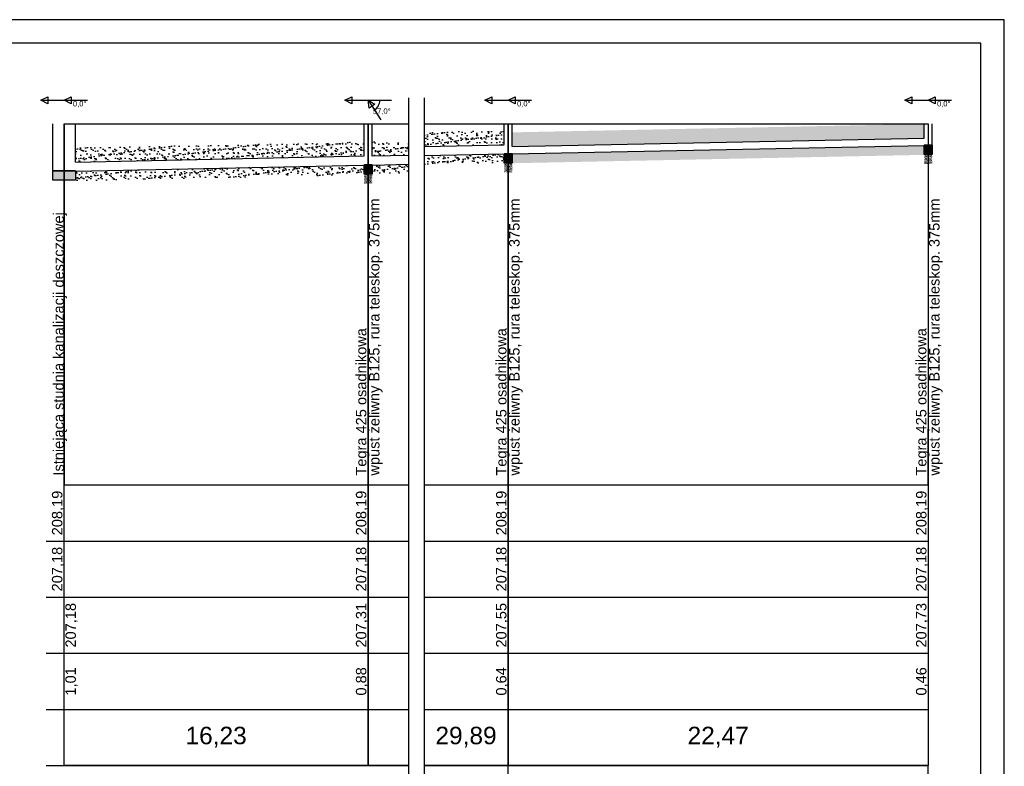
# Model space of a CAD drawing. Header units: inches. Extents: x -4.9 to 51.6, y -38.3 to 13.
# Tile 9 of 10: x 30.5 to 51.6, y -24.6 to -8.6. Entities that reach past the tile are written whole.
import ezdxf
from ezdxf.lldxf.tags import DXFTag

# ---------------------------------------------------------------- set-up
doc = ezdxf.new("R2010")
doc.units = ezdxf.units.IN
doc.header["$MEASUREMENT"] = 0
for name, color, linetype in [('IS_Sieci_na_profilu', 7, 'SOLID'), ('IS_Tabelka_profilu', 7, 'SOLID'), ('IS_Tabelka_profilu_-_opisy', 7, 'SOLID'), ('IS_Teren_proj', 7, 'SOLID')]:
    doc.layers.add(name, color=color, linetype=linetype)
tags = doc.linetypes.add('DASH', pattern=[15, 10, -5]).pattern_tags.tags
tags[6:7] = [DXFTag(74, 4), DXFTag(75, 0), DXFTag(340, '0'), DXFTag(46, 0.0), DXFTag(50, 0.0), DXFTag(44, 0.0), DXFTag(45, 0.0)]
tags[4:5] = [DXFTag(74, 4), DXFTag(75, 0), DXFTag(340, '0'), DXFTag(46, 0.0), DXFTag(50, 0.0), DXFTag(44, 0.0), DXFTag(45, 0.0)]
tags = doc.linetypes.add('SOLID', pattern=[10, 10, 0]).pattern_tags.tags
tags[6:7] = [DXFTag(74, 4), DXFTag(75, 0), DXFTag(340, '0'), DXFTag(46, 0.0), DXFTag(50, 0.0), DXFTag(44, 0.0), DXFTag(45, 0.0)]
tags[4:5] = [DXFTag(74, 4), DXFTag(75, 0), DXFTag(340, '0'), DXFTag(46, 0.0), DXFTag(50, 0.0), DXFTag(44, 0.0), DXFTag(45, 0.0)]
pattern_1 = [(37.5, (13.83667, -23.2431), (-0.00503947, 0.1541459), [0, -0.1216, 0, -0.136, 0, -0.13]), (7.5, (13.83667, -23.2431), (0.1415821, 0.2257717), [0, -0.0656, 0, -0.1096, 0, -0.042]), (327.5, (13.73827, -23.2431), (0.24890195, 0.0005989), [0, -0.04, 0, -0.144, 0, -0.188]), (317.5, (13.73827, -23.2431), (0.2402896, 0.0703978), [0, -0.02, 0, -0.0944, 0, -0.108])]
pattern_2 = [(37.5, (4.8723, -23.2431), (-0.00503947, 0.1541459), [0, -0.1216, 0, -0.136, 0, -0.13]), (7.5, (4.8723, -23.2431), (0.1415821, 0.2257717), [0, -0.0656, 0, -0.1096, 0, -0.042]), (327.5, (4.7739, -23.2431), (0.24890195, 0.00059887), [0, -0.04, 0, -0.144, 0, -0.188]), (317.5, (4.7739, -23.2431), (0.2402896, 0.0703978), [0, -0.02, 0, -0.0944, 0, -0.108])]
pattern_3 = [(37.5, (-1.044462, -23.243097), (-0.0006299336, 0.0192682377), [0, -0.0152, 0, -0.017, 0, -0.01625]), (7.5, (-1.044462, -23.243097), (0.017697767, 0.028221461), [0, -0.0082, 0, -0.0137, 0, -0.00525]), (327.5, (-1.056762, -23.243097), (0.0311414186, 5.65905e-05), [0, -0.005, 0, -0.018, 0, -0.0235]), (317.5, (-1.056762, -23.243097), (0.030061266, 0.008776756), [0, -0.0025, 0, -0.0118, 0, -0.0135])]

msp = doc.modelspace()

# ---------------------------------------------------------------- hatches: boundary and pattern name
at = {"layer": 'IS_Sieci_na_profilu', "ltscale": 0.01}
for points in [[(49.868, -11.277), (49.953, -11.277), (50.038, -11.277), (50.038, -11.477), (49.953, -11.477), (49.868, -11.477)], [(40.888, -11.457), (40.973, -11.457), (41.058, -11.457), (41.058, -11.657), (40.973, -11.657), (40.888, -11.657)], [(37.892, -11.696), (37.977, -11.696), (38.062, -11.696), (38.062, -11.896), (37.977, -11.896), (37.892, -11.896)], [(31.237, -11.826), (31.477, -11.826), (31.717, -11.826), (31.717, -12.026), (31.477, -12.026), (31.237, -12.026)]]:
    msp.add_hatch(color=256, dxfattribs=at).paths.add_polyline_path(points)
h = msp.add_hatch(dxfattribs=at)
h.set_pattern_fill('AR-SAND', color=256, scale=0.01, style=0)
h.set_pattern_definition(pattern_3)
h.paths.add_polyline_path([(49.868, -11.477), (49.953, -11.477), (50.038, -11.477), (50.038, -11.677), (49.953, -11.677), (49.868, -11.677)])
h = msp.add_hatch(dxfattribs=at)
h.set_pattern_fill('AR-SAND', color=256, scale=0.01, style=0)
h.set_pattern_definition(pattern_3)
h.paths.add_polyline_path([(40.888, -11.657), (40.973, -11.657), (41.058, -11.657), (41.058, -11.857), (40.973, -11.857), (40.888, -11.857)])
h = msp.add_hatch(dxfattribs=at)
h.set_pattern_fill('AR-SAND', color=256, scale=0.01, style=0)
h.set_pattern_definition([(37.5, (7.919903, -23.243097), (-0.0006299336, 0.019268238), [0, -0.0152, 0, -0.017, 0, -0.01625]), (7.5, (7.919903, -23.243097), (0.017697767, 0.02822146), [0, -0.0082, 0, -0.0137, 0, -0.00525]), (327.5, (7.907603, -23.243097), (0.031141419, 5.65905e-05), [0, -0.005, 0, -0.018, 0, -0.0235]), (317.5, (7.907603, -23.243097), (0.030061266, 0.008776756), [0, -0.0025, 0, -0.0118, 0, -0.0135])])
h.paths.add_polyline_path([(37.892, -11.896), (37.977, -11.896), (38.062, -11.896), (38.062, -12.096), (37.977, -12.096), (37.892, -12.096)])
at = {"layer": 'IS_Tabelka_profilu'}
h = msp.add_hatch(dxfattribs=at)
h.set_pattern_fill('AR-SAND', color=256, scale=0.08, style=0)
h.set_pattern_definition(pattern_2)
h.paths.add_polyline_path([(41.058, -11.301), (41.058, -11.001), (49.868, -10.822), (49.868, -11.122)])
h = msp.add_hatch(dxfattribs=at)
h.set_pattern_fill('AR-SAND', color=256, scale=0.08, style=0)
h.set_pattern_definition(pattern_2)
h.paths.add_polyline_path([(38.85, -11.486), (38.062, -11.502), (38.062, -11.202), (38.85, -11.186)])
h.paths.add_polyline_path([(39.181, -10.997), (40.888, -10.963), (40.888, -11.263), (39.181, -11.297)])
h = msp.add_hatch(dxfattribs=at)
h.set_pattern_fill('AR-SAND', color=256, scale=0.08, style=0)
h.set_pattern_definition(pattern_1)
h.paths.add_polyline_path([(31.717, -11.632), (31.717, -11.332), (37.892, -11.202), (37.892, -11.502)])
h = msp.add_hatch(dxfattribs=at)
h.set_pattern_fill('AR-SAND', color=256, scale=0.08, style=0)
h.set_pattern_definition(pattern_2)
h.paths.add_polyline_path([(41.058, -11.461), (41.058, -11.661), (49.868, -11.482), (49.868, -11.282)])
h = msp.add_hatch(dxfattribs=at)
h.set_pattern_fill('AR-SAND', color=256, scale=0.08, style=0)
h.set_pattern_definition(pattern_2)
h.paths.add_polyline_path([(38.85, -11.686), (38.062, -11.702), (38.062, -11.902), (38.85, -11.886)])
h.paths.add_polyline_path([(39.181, -11.697), (40.888, -11.663), (40.888, -11.463), (39.181, -11.497)])
h = msp.add_hatch(dxfattribs=at)
h.set_pattern_fill('AR-SAND', color=256, scale=0.08, style=0)
h.set_pattern_definition(pattern_1)
h.paths.add_polyline_path([(31.717, -11.832), (31.717, -12.032), (37.892, -11.902), (37.892, -11.702)])

# ---------------------------------------------------------------- linework, layer by layer
at = {"linetype": 'DASH', "ltscale": 0.1}
for p, q in [((38.85, -27.631), (38.85, -10.259)), ((39.181, -27.631), (39.181, -10.259))]:
    msp.add_line(p, q, dxfattribs=at)
msp.add_lwpolyline([(9.581, -8.592), (9.581, -38.292), (51.581, -38.292), (51.581, -8.592), (9.581, -8.592)])
msp.add_lwpolyline([(10.081, -9.092), (10.081, -37.792), (51.081, -37.792), (51.081, -9.092)], close=True)
at = {"layer": 'IS_Sieci_na_profilu', "ltscale": 0.01}
for points in [[(31.237, -11.826), (31.237, -10.816)], [(31.717, -11.637), (31.717, -10.816)], [(37.892, -11.502), (37.892, -10.816)], [(38.062, -11.508), (38.062, -10.816)], [(40.888, -11.263), (40.888, -10.816)], [(41.058, -11.306), (41.058, -10.816)], [(49.868, -11.122), (49.868, -10.816)], [(50.038, -11.277), (50.038, -10.816)], [(41.058, -11.304), (49.868, -11.124)], [(39.181, -11.3), (40.888, -11.266)], [(41.058, -11.459), (49.868, -11.279)], [(49.868, -11.277), (49.953, -11.277), (49.953, -11.277), (50.038, -11.277), (50.038, -11.277), (49.953, -11.277), (49.953, -11.277), (49.868, -11.277)], [(49.868, -11.277), (49.953, -11.277), (49.953, -11.277), (50.038, -11.277), (50.038, -11.477), (49.953, -11.477), (49.953, -11.477), (49.868, -11.477), (49.868, -11.277)], [(31.717, -11.635), (37.892, -11.505)], [(38.062, -11.505), (38.85, -11.489)], [(39.181, -11.494), (40.888, -11.46)], [(40.888, -11.457), (40.973, -11.457), (40.973, -11.457), (41.058, -11.457), (41.058, -11.457), (40.973, -11.457), (40.973, -11.457), (40.888, -11.457)], [(40.888, -11.457), (40.973, -11.457), (40.973, -11.457), (41.058, -11.457), (41.058, -11.657), (40.973, -11.657), (40.973, -11.657), (40.888, -11.657), (40.888, -11.457)], [(31.717, -11.829), (37.892, -11.699)], [(37.892, -11.696), (37.977, -11.696), (37.977, -11.696), (38.062, -11.696), (38.062, -11.696), (37.977, -11.696), (37.977, -11.696), (37.892, -11.696)], [(37.892, -11.696), (37.977, -11.696), (37.977, -11.696), (38.062, -11.696), (38.062, -11.896), (37.977, -11.896), (37.977, -11.896), (37.892, -11.896), (37.892, -11.696)], [(38.062, -11.699), (38.85, -11.683)], [(31.237, -11.826), (31.477, -11.826), (31.477, -11.826), (31.717, -11.826), (31.717, -11.826), (31.477, -11.826), (31.477, -11.826), (31.237, -11.826)], [(31.237, -11.826), (31.477, -11.826), (31.477, -11.826), (31.717, -11.826), (31.717, -12.026), (31.477, -12.026), (31.477, -12.026), (31.237, -12.026), (31.237, -11.826)]]:
    msp.add_lwpolyline(points, dxfattribs=at)
at = {"layer": 'IS_Tabelka_profilu', "ltscale": 0.01}
for points in [[(30.977, -10.316), (31.127, -10.241), (31.127, -10.391), (30.977, -10.316)], [(30.977, -10.316), (31.477, -10.316)], [(31.477, -10.316), (31.627, -10.241), (31.627, -10.391), (31.477, -10.316)], [(31.477, -10.316), (31.977, -10.316)], [(31.477, -10.316), (31.977, -10.316)], [(37.477, -10.316), (37.627, -10.241), (37.627, -10.391), (37.477, -10.316)], [(37.477, -10.316), (37.977, -10.316)], [(37.977, -10.316), (38.249, -10.735)], [(37.977, -10.316), (38.477, -10.316)], [(37.977, -10.316), (38.122, -10.401), (37.996, -10.482), (37.977, -10.316)], [(40.473, -10.316), (40.623, -10.241), (40.623, -10.391), (40.473, -10.316)], [(40.473, -10.316), (40.973, -10.316)], [(40.973, -10.316), (41.123, -10.241), (41.123, -10.391), (40.973, -10.316)], [(40.973, -10.316), (41.473, -10.316)], [(40.973, -10.316), (41.473, -10.316)], [(49.453, -10.316), (49.603, -10.241), (49.603, -10.391), (49.453, -10.316)], [(49.453, -10.316), (49.953, -10.316)], [(49.953, -10.316), (50.103, -10.241), (50.103, -10.391), (49.953, -10.316)], [(49.953, -10.316), (50.453, -10.316)], [(49.953, -10.316), (50.453, -10.316)], [(31.477, -10.816), (31.477, -18.54)], [(31.477, -18.54), (31.477, -10.816)], [(37.977, -10.816), (37.977, -18.54)], [(37.977, -18.54), (37.977, -10.816)], [(40.973, -10.816), (40.973, -18.54)], [(40.973, -18.54), (40.973, -10.816)], [(49.953, -10.816), (49.953, -18.54)], [(31.477, -18.54), (31.477, -17.34)], [(37.977, -18.54), (37.977, -17.34)], [(40.973, -18.54), (40.973, -17.34)], [(49.953, -18.54), (49.953, -17.34)], [(37.977, -24.54), (31.477, -24.54), (31.477, -18.54), (37.977, -18.54), (37.977, -24.54)], [(38.85, -24.54), (37.977, -24.54), (37.977, -18.54), (38.85, -18.54)], [(39.181, -18.54), (40.973, -18.54), (40.973, -24.54)], [(49.953, -24.54), (40.973, -24.54), (40.973, -18.54), (49.953, -18.54), (49.953, -24.54)], [(31.094, -19.74), (31.477, -19.74)], [(31.477, -19.74), (37.977, -19.74)], [(37.977, -19.74), (38.85, -19.74)], [(39.181, -19.74), (40.973, -19.74)], [(40.973, -19.74), (49.953, -19.74)], [(31.094, -20.94), (31.477, -20.94)], [(31.477, -20.94), (37.977, -20.94)], [(37.977, -20.94), (38.85, -20.94)], [(39.181, -20.94), (40.973, -20.94)], [(40.973, -20.94), (49.953, -20.94)], [(31.094, -22.14), (31.477, -22.14)], [(31.477, -22.14), (37.977, -22.14)], [(37.977, -22.14), (38.85, -22.14)], [(39.181, -22.14), (40.973, -22.14)], [(40.973, -22.14), (49.953, -22.14)], [(31.094, -23.34), (31.477, -23.34)], [(31.477, -23.34), (37.977, -23.34)], [(37.977, -23.34), (38.85, -23.34)], [(39.181, -23.34), (40.973, -23.34)], [(40.973, -23.34), (49.953, -23.34)], [(31.094, -24.54), (31.477, -24.54)], [(31.477, -24.54), (37.977, -24.54)], [(37.977, -24.54), (38.85, -24.54)], [(40.973, -24.54), (39.181, -24.54)], [(39.181, -24.54), (40.973, -24.54)], [(40.973, -25.74), (40.973, -24.54)], [(40.973, -24.54), (49.953, -24.54)], [(49.953, -25.74), (49.953, -24.54)]]:
    msp.add_lwpolyline(points, dxfattribs=at)
msp.add_ellipse((37.977, -10.316), major_axis=(0.25, 0), ratio=1, start_param=5.288348, end_param=6.283185, dxfattribs=at)
at = {"layer": 'IS_Teren_proj', "ltscale": 0.01}
for points in [[(31.477, -10.816), (31.717, -10.816)], [(31.717, -10.816), (37.892, -10.816)], [(37.892, -10.816), (37.977, -10.816)], [(37.977, -10.816), (38.062, -10.816)], [(38.062, -10.816), (38.85, -10.816)], [(39.181, -10.816), (40.888, -10.816)], [(40.888, -10.816), (40.973, -10.816)], [(40.973, -10.816), (41.058, -10.816)], [(41.058, -10.816), (49.868, -10.816)], [(49.868, -10.816), (49.953, -10.816)]]:
    msp.add_lwpolyline(points, dxfattribs=at)

# ---------------------------------------------------------------- texts
at = {"layer": 'IS_Tabelka_profilu', "ltscale": 0.01, "char_height": 0.1152, "attachment_point": 2}
for s, insert in [('\\fArial|b0|i0;0,0°', (31.81, -10.33)), ('\\fArial|b0|i0;57,0°', (38.27, -10.489)), ('\\fArial|b0|i0;0,0°', (41.306, -10.33)), ('\\fArial|b0|i0;0,0°', (50.286, -10.33))]:
    msp.add_mtext(s, dxfattribs=dict(at, insert=insert))
at = {"layer": 'IS_Tabelka_profilu_-_opisy', "ltscale": 0.01, "char_height": 0.2232, "rotation": 90}
for s, insert, attachment_point in [('\\fArial|b0|i0;wpust żeliwny B125, rura teleskop. 375mm', (38.287, -18.34), 7), ('\\fArial|b0|i0;wpust żeliwny B125, rura teleskop. 375mm', (41.283, -18.34), 7), ('\\fArial|b0|i0;wpust żeliwny B125, rura teleskop. 375mm', (50.263, -18.34), 7), ('\\fArial|b0|i0;Istniejąca studnia kanalizacji deszczowej', (31.537, -18.34), 7), ('\\fArial|b0|i0;Tegra 425 osadnikowa', (38.007, -18.34), 7), ('\\fArial|b0|i0;Tegra 425 osadnikowa', (41.003, -18.34), 7), ('\\fArial|b0|i0;Tegra 425 osadnikowa', (49.983, -18.34), 7), ('\\fArial|b0|i0;208,19', (31.481, -19.14), 8), ('\\fArial|b0|i0;208,19', (37.981, -19.14), 8), ('\\fArial|b0|i0;208,19', (40.977, -19.14), 8), ('\\fArial|b0|i0;208,19', (49.957, -19.14), 8), ('\\fArial|b0|i0;207,18', (31.481, -20.34), 8), ('\\fArial|b0|i0;207,18', (37.981, -20.34), 8), ('\\fArial|b0|i0;207,18', (40.977, -20.34), 8), ('\\fArial|b0|i0;207,18', (49.957, -20.34), 8), ('\\fArial|b0|i0;207,18', (31.505, -21.54), 2), ('\\fArial|b0|i0;207,31', (37.981, -21.54), 8), ('\\fArial|b0|i0;207,55', (40.977, -21.54), 8), ('\\fArial|b0|i0;207,73', (49.957, -21.54), 8), ('\\fArial|b0|i0;1,01', (31.505, -22.74), 2), ('\\fArial|b0|i0;0,88', (37.981, -22.74), 8), ('\\fArial|b0|i0;0,64', (40.977, -22.74), 8), ('\\fArial|b0|i0;0,46', (49.957, -22.74), 8)]:
    msp.add_mtext(s, dxfattribs=dict(at, insert=insert, attachment_point=attachment_point))
at = {"layer": 'IS_Tabelka_profilu_-_opisy', "ltscale": 0.01, "char_height": 0.3744, "attachment_point": 8}
for s, insert in [('\\fArial|b0|i0;16,23', (34.727, -24.154)), ('\\fArial|b0|i0;29,89', (40.071, -24.154)), ('\\fArial|b0|i0;22,47', (45.463, -24.154))]:
    msp.add_mtext(s, dxfattribs=dict(at, insert=insert))

doc.saveas('drawing.dxf')
